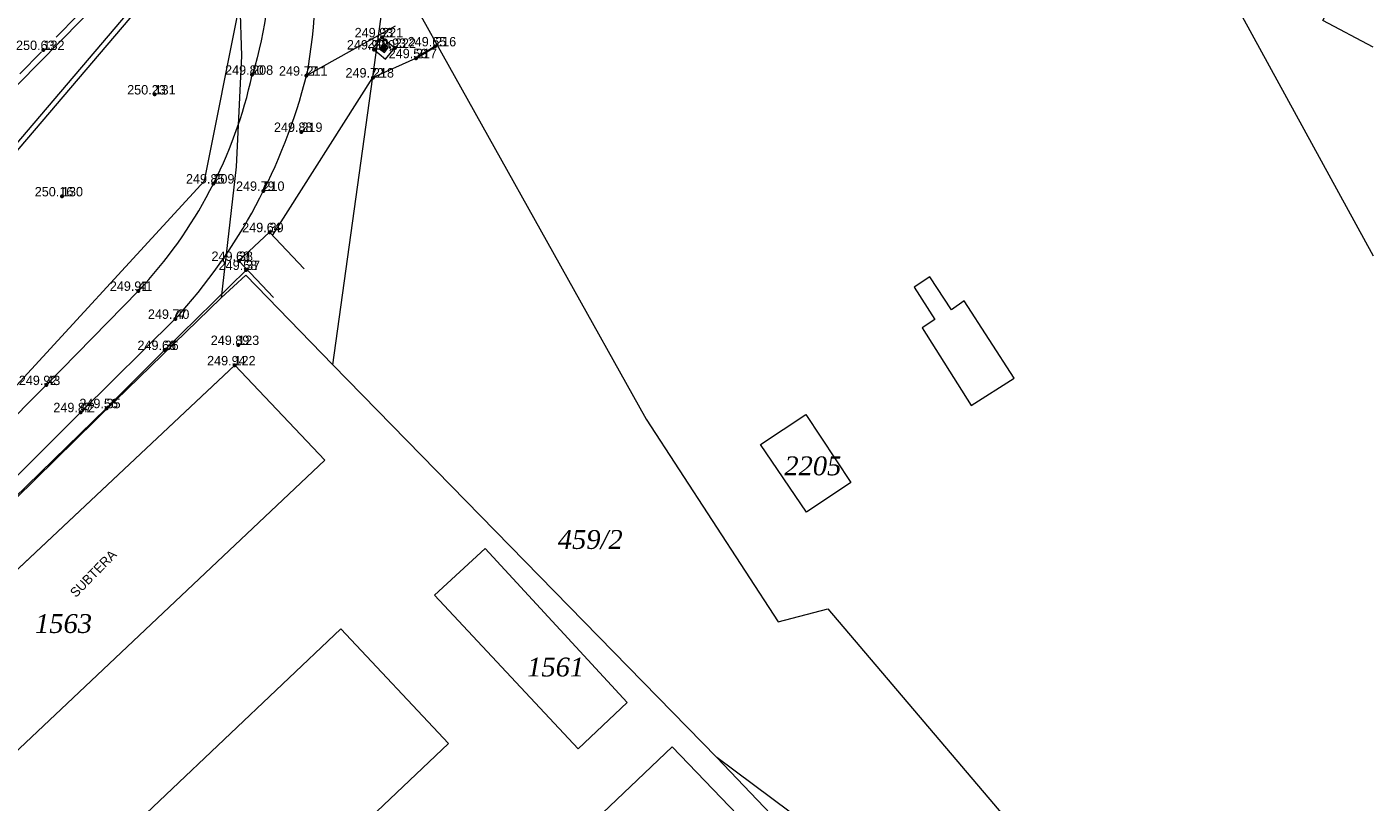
# Model space of a CAD drawing. Header units: metres. Extents: x -610187 to -609588, y -1142834 to -1142325.
# Tile 8 of 10: x -609985 to -609878, y -1142745 to -1142683. Entities that reach past the tile are written whole.
import ezdxf
from ezdxf.enums import TextEntityAlignment as Align

# ---------------------------------------------------------------- set-up
doc = ezdxf.new("R2010")
doc.units = ezdxf.units.M
doc.header["$MEASUREMENT"] = 0
doc.linetypes.add('DGN Style 2', pattern=[4.11183, 2.467098, -1.644732])
doc.layers.add('0_KATASTRÁLNÍ MAPA - PŘEKRESLENÁ_Pero_č.__32', color=7, linetype='Continuous', lineweight=13, true_color=0x00a8e8)
for name, color, linetype, lineweight in [('0_NÁVRH_tenká_Pero_č.__12', 12, 'Continuous', 15), ('Vrstva 10', 7, 'Continuous', 0), ('Vrstva 11', 7, 'Continuous', 0), ('Vrstva 12', 7, 'Continuous', 0), ('Vrstva 13', 7, 'Continuous', 0), ('Vrstva 25', 7, 'Continuous', 0), ('Vrstva 41', 7, 'Continuous', 0), ('Vrstva 5', 7, 'Continuous', 0), ('Vrstva 7', 7, 'Continuous', 0), ('Vrstva 8', 7, 'Continuous', 0)]:
    doc.layers.add(name, color=color, linetype=linetype, lineweight=lineweight)
doc.styles.add('GENERATED_STYLE_2', font='ANTQUAI.TTF')
doc.styles.add('Style-WORKING', font='WORKING.shx')
doc.styles.add('Styledgn003', font='dgn003.shx')
doc.linetypes.add('2.123  PL VP', pattern='A,2.5,[7,dgnlstyle-situace.shx,S=0.005619,R=0,X=0,Y=0],2.5', length=5)

# ---------------------------------------------------------------- blocks, each defined once
blk = doc.blocks.new('SLP')
at = {"layer": 'Vrstva 25', "color": 32, "linetype": 'Continuous', "lineweight": 0, "flags": 128}
for points in [[(-0.25, -0.25), (0.25, -0.25), (0.25, 0.25), (-0.25, 0.25), (-0.25, -0.25)], [(-0.15, -0.15), (0.15, -0.15), (0.15, 0.15), (-0.15, 0.15), (-0.15, -0.15)], [(-0.05, -0.05), (0.05, -0.05), (0.05, 0.05), (-0.05, 0.05), (-0.05, -0.05)]]:
    blk.add_lwpolyline(points, close=True, dxfattribs=at)

msp = doc.modelspace()

# ---------------------------------------------------------------- linework, layer by layer
at = {"layer": '0_KATASTRÁLNÍ MAPA - PŘEKRESLENÁ_Pero_č.__32', "linetype": 'Continuous', "flags": 128}
for points in [[(-610105.74, -1142622.96), (-610100.59, -1142619.24), (-610098.73, -1142617.9), (-610087.91, -1142609.91), (-610084.91, -1142607.73), (-610069.13, -1142616.54), (-610039.9, -1142593.46), (-610029.16, -1142593.95), (-610014.8, -1142609.13), (-610008.06, -1142601.6), (-610000.07, -1142611.23), (-609969.13, -1142650.25), (-609971.36, -1142652.35), (-609967.92, -1142657.12), (-609968.51, -1142681.4), (-609968.38, -1142685.54), (-609968.8, -1142694.36), (-609970.01, -1142704.8), (-609978.4, -1142712.97), (-610003.93, -1142738.05), (-610007.41, -1142741.51)], [(-609961.13, -1142710.13), (-609956.63, -1142677.8), (-609954.61, -1142662.93), (-609953.7, -1142659.9), (-609951.27, -1142657.3), (-609951.7, -1142656.8), (-609919.43, -1142635.7), (-609919.19, -1142636.15), (-609916.04, -1142634.86), (-609914.1, -1142632.65), (-609910.39, -1142629.92), (-609905.67, -1142623.59), (-609903.5, -1142618.14)], [(-609914.1, -1142632.65), (-609912.87, -1142635.92), (-609908.11, -1142646.22), (-609907.38, -1142647.8), (-609905.33, -1142652.28), (-609899.97, -1142661.94), (-609889.39, -1142681.28), (-609878.36, -1142701.46)], [(-610019.47, -1142689.95), (-610013.56, -1142696.62), (-609983.63, -1142667.11), (-609974.5, -1142675.94), (-609999.4, -1142701.25), (-610001.37, -1142702.93), (-610013.53, -1142713.85)], [(-609878.36, -1142684.85), (-609882.37, -1142682.72), (-609878.67, -1142675.8)], [(-609956.63, -1142677.8), (-609936.18, -1142714.44), (-609925.7, -1142730.59), (-609921.74, -1142729.55), (-609903.48, -1142751.06), (-609878.67, -1142780.42)], [(-610003.11, -1142728.96), (-609988.42, -1142714.06), (-609971.33, -1142695.48), (-609968.51, -1142681.4)], [(-609995.78, -1142833.02), (-609979.91, -1142830.23), (-609953.62, -1142817.98), (-609948.09, -1142815.31), (-609947.6, -1142814.85), (-609943.83, -1142811.12), (-609925.35, -1142790.1), (-609904.59, -1142761.5), (-609907.23, -1142758.79), (-609930.58, -1142741.39), (-609961.13, -1142710.13), (-609968.04, -1142703), (-609970.01, -1142704.8)], [(-609930.58, -1142741.39), (-609926.27, -1142745.89)]]:
    msp.add_lwpolyline(points, dxfattribs=at)
for points in [[(-609914.88, -1142703.94), (-609913.24, -1142706.51), (-609914.24, -1142707.19), (-609910.34, -1142713.36), (-609906.93, -1142711.2), (-609910.89, -1142705.04), (-609911.91, -1142705.75), (-609913.63, -1142703.12)], [(-609990.37, -1142744.73), (-609997.62, -1142737.11), (-609968.92, -1142710.16), (-609961.75, -1142717.71)], [(-609927.1, -1142716.46), (-609923.5, -1142714.07), (-609919.9, -1142719.49), (-609923.45, -1142721.85)], [(-609953.03, -1142728.45), (-609949, -1142724.74), (-609937.71, -1142737), (-609941.6, -1142740.68)], [(-609975.18, -1142762.35), (-609983.7, -1142753.16), (-609960.48, -1142731.13), (-609951.91, -1142740.28)], [(-609943.51, -1142749.47), (-609934.12, -1142740.54), (-609927.62, -1142747.3), (-609910.43, -1142765.74), (-609919.85, -1142774.61)]]:
    msp.add_lwpolyline(points, close=True, dxfattribs=at)
at = {"layer": '0_NÁVRH_tenká_Pero_č.__12', "linetype": 'Continuous', "flags": 128}
for points in [[(-610045.63, -1142600.05), (-609972.91, -1142661.95), (-609972.71, -1142661.72), (-609965.1, -1142668.2), (-610008.2, -1142718.84), (-610088.54, -1142650.46)], [(-610045.62, -1142600.19), (-609965.66, -1142668.24), (-610008.44, -1142718.51), (-610088.4, -1142650.45)]]:
    msp.add_lwpolyline(points, close=True, dxfattribs=at)
at = {"layer": 'Vrstva 10', "color": 254, "linetype": 'Continuous', "lineweight": 0, "flags": 128}
for points in [[(-609957.94, -1142684.96), (-609957.2, -1142684.06)], [(-609957.2, -1142684.06), (-609956.18, -1142684.9)], [(-609957.94, -1142684.96), (-609956.92, -1142685.8)], [(-609956.92, -1142685.8), (-609956.18, -1142684.9)]]:
    msp.add_lwpolyline(points, dxfattribs=at)
at = {"layer": 'Vrstva 11', "color": 254, "linetype": 'Continuous', "lineweight": 0, "flags": 128}
for points in [[(-609963.22, -1142687.11), (-609956.13, -1142683.15)], [(-610006.47, -1142730.69), (-609999.68, -1142727.06), (-609991.55, -1142719.42), (-609983.92, -1142711.74), (-609976.59, -1142704.24)], [(-610004.22, -1142733.94), (-609996.85, -1142729.51), (-609988.62, -1142721.33), (-609981.17, -1142713.9), (-609973.65, -1142706.47)]]:
    msp.add_lwpolyline(points, dxfattribs=at)
at = {"layer": 'Vrstva 11', "color": 254, "linetype": 'Continuous', "lineweight": 0, "extrusion": (0, 0, -1)}
for centre, radius, start, end in [((610002.93, -1142679.59), 40.41, 173.171, 190.7308), ((609998.6, -1142677.43), 32.52, 177.4121, 197.1942)]:
    msp.add_arc(centre, radius, start, end, dxfattribs=at)
at = {"layer": 'Vrstva 11', "color": 254, "linetype": 'Continuous', "lineweight": 0}
for centre, radius, start, end in [((-610003.33, -1142679.19), 36.65, 316.8707, 347.626), ((-610007.05, -1142675.99), 45.22, 317.6149, 345.7588)]:
    msp.add_arc(centre, radius, start, end, dxfattribs=at)
at = {"layer": 'Vrstva 11', "color": 2, "linetype": 'Continuous', "lineweight": 53}
for p in [(-609957.2, -1142684.06), (-609984.14, -1142685.07), (-609957.85, -1142685.03), (-609956.18, -1142684.9), (-609954.51, -1142685.72), (-609952.98, -1142684.78), (-609967.54, -1142687.04), (-609963.22, -1142687.11), (-609957.93, -1142687.26), (-609975.3, -1142688.61), (-609963.62, -1142691.59), (-609970.62, -1142695.7), (-609966.64, -1142696.28), (-609982.67, -1142696.72), (-609966.15, -1142699.57), (-609968.59, -1142701.86), (-609968.02, -1142702.58), (-609976.59, -1142704.24), (-609973.65, -1142706.47), (-609974.5, -1142708.95), (-609968.65, -1142708.55), (-609968.94, -1142710.17), (-609983.92, -1142711.74), (-609979.12, -1142713.58), (-609981.17, -1142713.9)]:
    msp.add_point(p, dxfattribs=at)
at = {"layer": 'Vrstva 5', "color": 7, "linetype": 'DGN Style 2', "lineweight": 13, "flags": 128}
msp.add_lwpolyline([(-610018.33, -1142708.23), (-610013.71, -1142713.4), (-610004.4, -1142705.11), (-609995.92, -1142697.17), (-609988.87, -1142689.89), (-609984.14, -1142685.07), (-609974.98, -1142675.77)], dxfattribs=at)
at = {"layer": 'Vrstva 5', "color": 5, "linetype": 'Continuous', "lineweight": 0, "flags": 128}
for points in [[(-609968.59, -1142701.86), (-609966.15, -1142699.57)], [(-609966.15, -1142699.57), (-609963.41, -1142702.49)], [(-609968.59, -1142701.86), (-609965.85, -1142704.78)], [(-609997.52, -1142737.02), (-609968.94, -1142710.17)]]:
    msp.add_lwpolyline(points, dxfattribs=at)
at = {"layer": 'Vrstva 7', "color": 6, "linetype": '2.123  PL VP', "lineweight": 0, "flags": 128}
msp.add_lwpolyline([(-609965.91, -1142699.83), (-609957.93, -1142687.26), (-609954.51, -1142685.72)], dxfattribs=at)
at = {"layer": 'Vrstva 7', "color": 9, "linetype": '2.123  PL VP', "lineweight": 0, "flags": 128}
msp.add_lwpolyline([(-610002.41, -1142735.84), (-610000.18, -1142734.06), (-609987.57, -1142721.8), (-609979.12, -1142713.58), (-609974.5, -1142708.95), (-609968.02, -1142702.58)], dxfattribs=at)
at = {"layer": 'Vrstva 8', "color": 14, "linetype": 'Continuous', "lineweight": 30}
msp.add_line((-609954.51, -1142685.72), (-609952.98, -1142684.78), dxfattribs=at)

# ---------------------------------------------------------------- block references
at = {"layer": 'Vrstva 25', "color": 32, "linetype": 'Continuous', "lineweight": 0, "xscale": 0.9999987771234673, "yscale": 0.9999987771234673, "zscale": 0.9999987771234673, "rotation": 323.7828816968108}
msp.add_blockref('SLP', (-609957.06, -1142684.91), dxfattribs=at)

# ---------------------------------------------------------------- texts
at = {"layer": '0_KATASTRÁLNÍ MAPA - PŘEKRESLENÁ_Pero_č.__32', "linetype": 'Continuous', "char_height": 1.5, "attachment_point": 1, "style": 'GENERATED_STYLE_2'}
for s, insert in [('\\A1;{\\fBook Antiqua|b0|i1|c238|p18;2205}', (-609925.2, -1142717.42)), ('\\A1;{\\fBook Antiqua|b0|i1|c238|p18;459/2}', (-609943.22, -1142723.28)), ('\\A1;{\\fBook Antiqua|b0|i1|c238|p18;1563}', (-609984.81, -1142729.97)), ('\\A1;{\\fBook Antiqua|b0|i1|c238|p18;1561}', (-609945.66, -1142733.43))]:
    msp.add_mtext(s, dxfattribs=dict(at, insert=insert))
at = {"layer": 'Vrstva 12', "color": 4, "linetype": 'Continuous', "lineweight": 0, "true_color": 0x00f0f0, "style": 'Styledgn003'}
for s, p in [('249.93 ', (-609957.71, -1142684.06)), ('250.63 ', (-609984.65, -1142685.07)), ('249.90 ', (-609958.33, -1142685.03)), ('249.93 ', (-609956.69, -1142684.9)), ('249.65 ', (-609953.49, -1142684.78)), ('249.56 ', (-609955, -1142685.72)), ('249.80 ', (-609968.02, -1142687.04)), ('249.77 ', (-609963.73, -1142687.11)), ('249.72 ', (-609958.44, -1142687.26)), ('250.23 ', (-609975.81, -1142688.61)), ('249.88 ', (-609964.13, -1142691.59)), ('249.85 ', (-609971.13, -1142695.7)), ('250.16 ', (-609983.16, -1142696.72)), ('249.79 ', (-609967.15, -1142696.28)), ('249.64 ', (-609966.66, -1142699.57)), ('249.63 ', (-609969.1, -1142701.86)), ('249.58 ', (-609968.53, -1142702.58)), ('249.91 ', (-609977.19, -1142704.24)), ('249.77 ', (-609974.16, -1142706.47)), ('249.66 ', (-609974.99, -1142708.95)), ('249.89 ', (-609969.16, -1142708.55)), ('249.94 ', (-609969.45, -1142710.17)), ('249.92 ', (-609984.43, -1142711.74)), ('249.87 ', (-609981.68, -1142713.9)), ('249.56 ', (-609979.61, -1142713.58))]:
    msp.add_text(s, height=0.75, dxfattribs=at).set_placement(p, align=Align.CENTER)
at = {"layer": 'Vrstva 13', "color": 7, "linetype": 'Continuous', "lineweight": 0, "style": 'Styledgn003'}
for s, p in [('221', (-609957.2, -1142684.06)), ('132', (-609984.14, -1142685.07)), ('220', (-609957.85, -1142685.03)), ('222', (-609956.18, -1142684.9)), ('216', (-609952.98, -1142684.78)), ('217', (-609954.51, -1142685.72)), ('208', (-609967.54, -1142687.04)), ('211', (-609963.22, -1142687.11)), ('218', (-609957.93, -1142687.26)), ('131', (-609975.3, -1142688.61)), ('219', (-609963.62, -1142691.59)), ('209', (-609970.62, -1142695.7)), ('130', (-609982.67, -1142696.72)), ('210', (-609966.64, -1142696.28)), ('39', (-609966.15, -1142699.57)), ('38', (-609968.59, -1142701.86)), ('37', (-609968.02, -1142702.58)), ('41', (-609976.59, -1142704.24)), ('40', (-609973.65, -1142706.47)), ('36', (-609974.5, -1142708.95)), ('123', (-609968.65, -1142708.55)), ('122', (-609968.94, -1142710.17)), ('43', (-609983.92, -1142711.74)), ('42', (-609981.17, -1142713.9)), ('35', (-609979.12, -1142713.58))]:
    msp.add_text(s, height=0.75, dxfattribs=at).set_placement(p)
at = {"layer": 'Vrstva 41', "color": 52, "linetype": 'Continuous', "lineweight": 0, "style": 'Style-WORKING'}
msp.add_text('SUBTERA', height=0.75, rotation=45.7117, dxfattribs=at).set_placement((-609979.91, -1142727), align=Align.CENTER)

doc.saveas('drawing.dxf')
